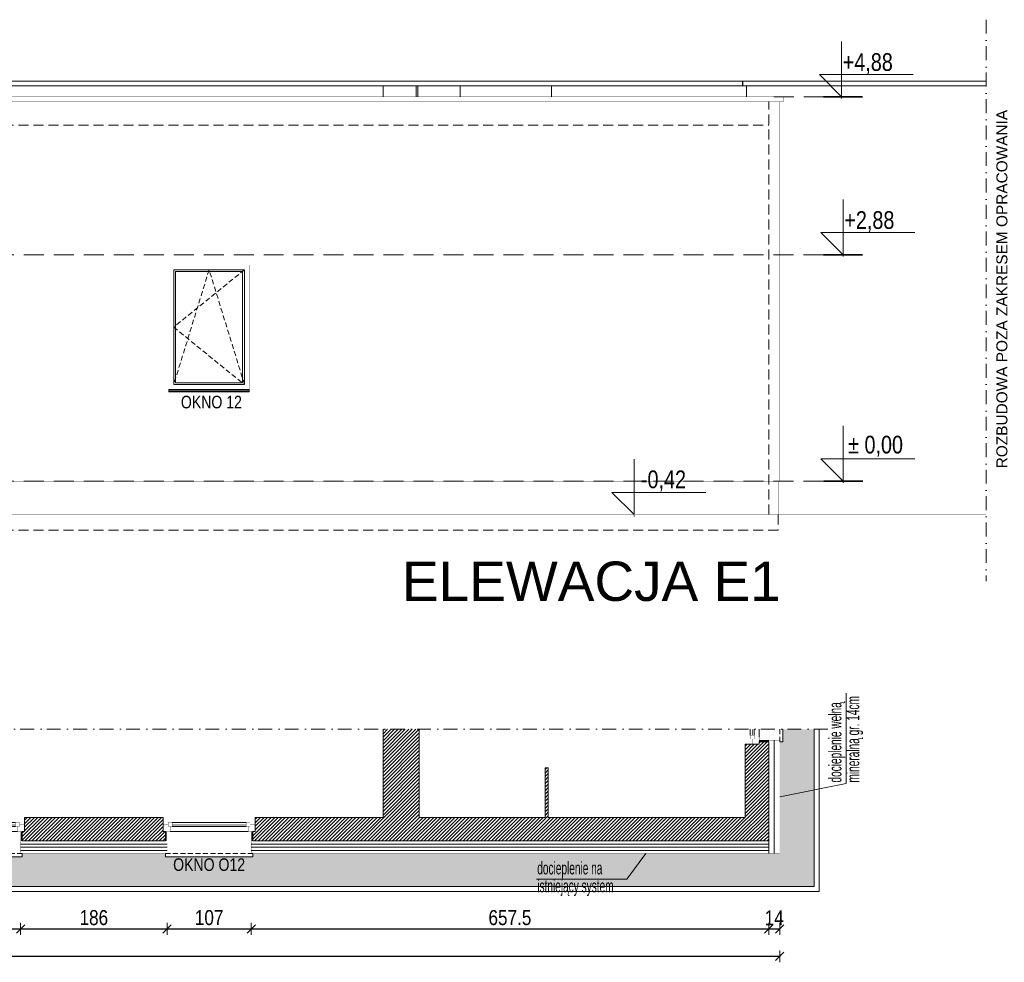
# Model space of a CAD drawing. Header units: millimetres. Extents: x 18880 to 99371, y -5529 to 27899.
# Tile 87 of 158: x 42874 to 44125, y 8270 to 9467. Entities that reach past the tile are written whole.
import ezdxf

# ---------------------------------------------------------------- set-up
doc = ezdxf.new("R2010")
doc.units = ezdxf.units.MM
doc.set_wipeout_variables(frame=1)
doc.linetypes.add('DASHED', pattern=[19.05, 12.7, -6.35])
doc.linetypes.add('Kropki i Kreski', pattern=[335.138881, 176.388884, -88.194442, 0, -70.555556])
for name, color, linetype, lineweight in [('AA_HATCH', 252, 'Continuous', 0), ('AA_IZOLACJA', 251, 'Continuous', 0), ('AA_OPIS', 2, 'Continuous', 0), ('AA_WIDOK', 254, 'Continuous', 0), ('AA_WYMIAROWANIE_WEW', 253, 'Continuous', 0), ('AP wymiary', 40, 'Continuous', 0), ('K_SCIANY', 90, 'Continuous', 20)]:
    doc.layers.add(name, color=color, linetype=linetype, lineweight=lineweight)
doc.styles.add('1', font='ARIALN.TTF')
doc.styles.add('ARIAL', font='arial.ttf')
doc.styles.add('DIM07', font='romans.shx', dxfattribs={"width": 0.7})
doc.styles.add('Dimensions', font='arial.ttf', dxfattribs={"width": 0.8})
doc.linetypes.add('BATTING', pattern='A,0.0001,-0.1,[134,ltypeshp.shx,S=0.1,R=0,X=-0.1,Y=0],-0.2,[134,ltypeshp.shx,S=0.1,R=180,X=0.1,Y=0],-0.1', length=0.4001)
doc.linetypes.add('STYROPIAN', pattern='A,0.000141,[1,styropian.shx,S=1,R=0,X=0,Y=0],-14.102004', length=14.102145)
doc.linetypes.add('ZIGZAG', pattern='A,0.00254,-5.08,[131,ltypeshp.shx,S=5.08,R=0,X=-5.08,Y=0],-10.16,[131,ltypeshp.shx,S=5.08,R=180,X=5.08,Y=0],-5.08', length=20.32254)
doc.dimstyles.new('1_50', dxfattribs={"dimscale": 10, "dimtxt": 1.9, "dimasz": 0.005, "dimexe": 0, "dimexo": 0, "dimgap": 0.45, "dimtad": 1, "dimdec": 4, "dimrnd": 0.5, "dimdsep": 46, "dimtxsty": '1', "dimblk1": 'DIM01', "dimblk2": 'DIM01', "dimsah": 1, "dimcen": 2, "dimdle": 25, "dimse1": 1, "dimse2": 1, "dimclrd": 1, "dimclrt": 2, "dimadec": 0, "dimazin": 0, "dimtfac": 0.66665, "dimtdec": 4, "dimtix": 1, "dimtmove": 0, "dimatfit": 3, "dimldrblk": 'DIM01', "dimfxl": 0, "dimtolj": 1, "dimtzin": 0, "dimarcsym": 0})
doc.dimstyles.new('Rzędne__wierzch', dxfattribs={"dimtxt": 15, "dimasz": 0.75, "dimexe": 8, "dimexo": 0, "dimgap": 0, "dimtad": 0, "dimjust": 2, "dimtih": 1, "dimtoh": 1, "dimlfac": 0.01, "dimzin": 1, "dimtxsty": 'Dimensions', "dimblk": 'KOTA', "dimcen": 0, "dimse1": 1, "dimse2": 1, "dimsd1": 1, "dimclrd": 256, "dimclre": 256, "dimclrt": 256, "dimazin": 0, "dimtfac": 1, "dimtofl": 0, "dimtmove": 2, "dimatfit": 2, "dimldrblk": 'NONE', "dimfxl": 1, "dimlwd": -1, "dimlwe": -1, "dimarcsym": 0})

# ---------------------------------------------------------------- blocks, each defined once
blk = doc.blocks.new('okno cc')
at = {"layer": 'AA_WIDOK', "color": 4, "const_width": 0.3}
for points in [[(-9, 117), (0, 117)], [(0, 0), (-9, 0)]]:
    blk.add_lwpolyline(points, dxfattribs=at)
at = {"layer": 'AA_WIDOK', "linetype": 'DASHED', "ltscale": 0.5}
blk.add_lwpolyline([(28, 3), (28, 114)], dxfattribs=at)
at = {"layer": 'AA_WIDOK', "color": 4}
blk.add_lwpolyline([(28, 3), (32, 3), (32, 114), (28, 114)], dxfattribs=at)
at = {"color": 4}
blk.add_wipeout([(-11.5, 105.5), (-6.5, 105.5), (-6.5, 108), (0, 108), (0, 9), (-6.5, 9), (-6.5, 11.5), (-11.5, 11.5)], dxfattribs=at).dxf.layer = 'AA_WIDOK'
at = {"layer": 'AA_IZOLACJA', "linetype": 'STYROPIAN', "ltscale": 0.2}
for points in [[(12, 113), (0, 113)], [(12, 4), (0, 4)]]:
    blk.add_lwpolyline(points, dxfattribs=at)
at = {"layer": 'AA_WIDOK', "color": 4, "const_width": 0.3}
for points in [[(-9, 110.5), (-9, 117)], [(0, 117), (0, 108)], [(-11.5, 105.5), (-11.5, 110.5)], [(-11.5, 110.5), (-6.5, 110.5)], [(-6.5, 105.5), (-11.5, 105.5)], [(-10, 11.5), (-10, 105.5)], [(-6.5, 110.5), (-9, 110.5)], [(-9, 11.5), (-9, 105.5)], [(-8, 11.5), (-8, 105.5)], [(-6.5, 108), (-6.5, 110.5)], [(-6.5, 110.5), (-6.5, 105.5)], [(0, 108), (-6.5, 108)], [(-11.5, 6.5), (-11.5, 11.5)], [(-11.5, 11.5), (-6.5, 11.5)], [(-6.5, 6.5), (-11.5, 6.5)], [(-9, 0), (-9, 6.5)], [(-9, 6.5), (-6.5, 6.5)], [(-6.5, 11.5), (-6.5, 6.5)], [(-6.5, 6.5), (-6.5, 9)], [(-6.5, 9), (0, 9)], [(0, 9), (0, 0)]]:
    blk.add_lwpolyline(points, dxfattribs=at)
at = {"layer": 'AA_WIDOK', "color": 4}
for points in [[(-11.5, 11.5), (-11.5, 105.5)], [(-11.5, 11.5), (-11.5, 105.5)], [(-6.5, 11.5), (-6.5, 105.5)], [(0, 108), (0, 9)]]:
    blk.add_lwpolyline(points, dxfattribs=at)
at = {"layer": 'AA_WIDOK', "const_width": 0.3}
for points in [[(28, 112), (0, 112)], [(28, 5), (0, 5)]]:
    blk.add_lwpolyline(points, dxfattribs=at)
blk = doc.blocks.new('etbvbve')
at = {"layer": 'AA_OPIS', "linetype": 'DASHED', "ltscale": 0.5}
blk.add_lwpolyline([(-6, -2), (-96, -75), (-6, -148), (-51, -2), (-96, -148)], dxfattribs=at)
at = {"layer": 'AA_WIDOK', "color": 255, "const_width": 0.3}
for points in [[(-102, -154), (-102, 4)], [(-102, 4), (0, 4)], [(0, 4), (0, -154)]]:
    blk.add_lwpolyline(points, dxfattribs=at)
at = {"layer": 'AA_WIDOK'}
for points in [[(-96, -148), (-96, -2)], [(-96, -2), (-6, -2)], [(-93.5, -4.5), (-93.5, -145.5)], [(-8.5, -4.5), (-93.5, -4.5)], [(-8.5, -145.5), (-8.5, -4.5)], [(-6, -2), (-6, -148)], [(-6, -148), (-96, -148)], [(-93.5, -145.5), (-8.5, -145.5)]]:
    blk.add_lwpolyline(points, dxfattribs=at)
at = {"layer": 'AA_WIDOK', "color": 4}
for points in [[(-102, -157), (-102, -154)], [(0, -154), (-102, -154)], [(0, -154.8), (-102, -154.8)], [(-102, -155.1), (-102, -155.3)], [(-102, -156.5), (0, -156.5)], [(-102, -157), (0, -157)], [(0, -157), (0, -154)], [(0, -155.3), (0, -155.1)]]:
    blk.add_lwpolyline(points, dxfattribs=at)
at = {"layer": 'AA_OPIS', "insert": (-48.1, -162.1), "char_height": 16, "width": 300, "attachment_point": 2, "style": 'ARIAL'}
blk.add_mtext('{\\W0.8;OKNO 12}', dxfattribs=at)
blk = doc.blocks.new('KOTA')
at = {"ltscale": 100}
blk.add_lwpolyline([(62.5, 0), (0, 0), (25, 25), (25, -81)], dxfattribs=at)
blk = doc.blocks.new('*D619')
at = {"layer": 'AA_WYMIAROWANIE_WEW', "transparency": 16777216}
blk.add_line((43920.5, 8878.5), (43920.5, 8879.6), dxfattribs=at)
at = {"layer": 'Defpoints', "color": 0, "transparency": 16777216}
for p in [(43920.5, 8880.7), (43936.7, 8880.7), (43948.2, 8873.2)]:
    blk.add_point(p, dxfattribs=at)
at = {"layer": 'AA_WYMIAROWANIE_WEW', "transparency": 16777216, "xscale": 1.125, "yscale": 1.125, "zscale": 1.125, "rotation": 90}
blk.add_blockref('KOTA', (43920.5, 8880.7), dxfattribs=at)
at = {"layer": 'AA_WYMIAROWANIE_WEW', "lineweight": 0, "transparency": 16777216, "insert": (43958.3, 8925), "char_height": 22.5, "attachment_point": 5, "style": 'Dimensions'}
blk.add_mtext(' %%P{\\fArial|b0|i0|c238|p34; }0,00', dxfattribs=at)
blk = doc.blocks.new('_None')
blk = doc.blocks.new('*D620')
at = {"layer": 'AA_WYMIAROWANIE_WEW', "transparency": 16777216}
blk.add_line((43920.5, 9166), (43920.5, 9167.1), dxfattribs=at)
at = {"layer": 'Defpoints', "color": 0, "transparency": 16777216}
for p in [(43920.5, 9168.2), (43930.2, 9168.2), (43895.7, 8880.7)]:
    blk.add_point(p, dxfattribs=at)
at = {"layer": 'AA_WYMIAROWANIE_WEW', "transparency": 16777216, "xscale": 1.125, "yscale": 1.125, "zscale": 1.125, "rotation": 90}
blk.add_blockref('KOTA', (43920.5, 9168.2), dxfattribs=at)
at = {"layer": 'AA_WYMIAROWANIE_WEW', "lineweight": 0, "transparency": 16777216, "insert": (43953.9, 9210.2), "char_height": 22.5, "attachment_point": 5, "style": 'Dimensions'}
blk.add_mtext('+2,88', dxfattribs=at)
blk = doc.blocks.new('*D621')
at = {"layer": 'AA_WYMIAROWANIE_WEW', "transparency": 16777216}
blk.add_line((43918.5, 9366.5), (43918.5, 9367.7), dxfattribs=at)
at = {"layer": 'Defpoints', "color": 0, "transparency": 16777216}
for p in [(43918.5, 9368.8), (43928.2, 9368.8), (43893.7, 8880.7)]:
    blk.add_point(p, dxfattribs=at)
at = {"layer": 'AA_WYMIAROWANIE_WEW', "transparency": 16777216, "xscale": 1.125, "yscale": 1.125, "zscale": 1.125, "rotation": 90}
blk.add_blockref('KOTA', (43918.5, 9368.8), dxfattribs=at)
at = {"layer": 'AA_WYMIAROWANIE_WEW', "lineweight": 0, "transparency": 16777216, "insert": (43951.9, 9410.8), "char_height": 22.5, "attachment_point": 5, "style": 'Dimensions'}
blk.add_mtext('+4,88', dxfattribs=at)
blk = doc.blocks.new('*D622')
at = {"layer": 'AA_WYMIAROWANIE_WEW', "transparency": 16777216}
blk.add_line((43655, 8836), (43655, 8837.1), dxfattribs=at)
at = {"layer": 'Defpoints', "color": 0, "transparency": 16777216}
for p in [(43650, 8838.2), (43655, 8838.2), (43617.5, 8729.2)]:
    blk.add_point(p, dxfattribs=at)
at = {"layer": 'AA_WYMIAROWANIE_WEW', "transparency": 16777216, "xscale": 1.125, "yscale": 1.125, "zscale": 1.125, "rotation": 90}
blk.add_blockref('KOTA', (43655, 8838.2), dxfattribs=at)
at = {"layer": 'AA_WYMIAROWANIE_WEW', "lineweight": 0, "transparency": 16777216, "insert": (43692.3, 8880.9), "char_height": 22.5, "attachment_point": 5, "style": 'Dimensions'}
blk.add_mtext('-0,42', dxfattribs=at)
blk = doc.blocks.new('DIM01')
at = {"color": 2}
blk.add_line((-106, -106), (106, 106), dxfattribs=at)
blk.add_line((0, -150), (0, 150))
blk = doc.blocks.new('*D917')
at = {"layer": 'AP wymiary', "color": 1, "lineweight": -2, "transparency": 16777216}
blk.add_line((42768.5, 8312.1), (42875.4, 8312.1), dxfattribs=at)
at = {"layer": 'Defpoints', "color": 0, "transparency": 16777216}
for p in [(42768.5, 8418.7), (42875.5, 8418.1), (42875.5, 8312.1)]:
    blk.add_point(p, dxfattribs=at)
at = {"layer": 'AP wymiary', "color": 1, "lineweight": -2, "transparency": 16777216, "xscale": 0.05, "yscale": 0.05, "zscale": 0.05, "rotation": 180}
blk.add_blockref('DIM01', (42768.5, 8312.1), dxfattribs=at)
at = {"layer": 'AP wymiary', "color": 1, "lineweight": -2, "transparency": 16777216, "xscale": 0.05, "yscale": 0.05, "zscale": 0.05}
blk.add_blockref('DIM01', (42875.5, 8312.1), dxfattribs=at)
at = {"layer": 'AP wymiary', "color": 2, "transparency": 16777216, "insert": (42822, 8326.3), "char_height": 19, "attachment_point": 5, "style": '1'}
blk.add_mtext('\\A1;107', dxfattribs=at)
blk = doc.blocks.new('*D918')
at = {"layer": 'AP wymiary', "color": 1, "lineweight": -2, "transparency": 16777216}
blk.add_line((42875.5, 8312.1), (43061.4, 8312.1), dxfattribs=at)
at = {"layer": 'Defpoints', "color": 0, "transparency": 16777216}
for p in [(43061.5, 8419.7), (42875.5, 8418.1), (43061.5, 8312.1)]:
    blk.add_point(p, dxfattribs=at)
at = {"layer": 'AP wymiary', "color": 1, "lineweight": -2, "transparency": 16777216, "xscale": 0.05, "yscale": 0.05, "zscale": 0.05, "rotation": 180}
blk.add_blockref('DIM01', (42875.5, 8312.1), dxfattribs=at)
at = {"layer": 'AP wymiary', "color": 1, "lineweight": -2, "transparency": 16777216, "xscale": 0.05, "yscale": 0.05, "zscale": 0.05}
blk.add_blockref('DIM01', (43061.5, 8312.1), dxfattribs=at)
at = {"layer": 'AP wymiary', "color": 2, "transparency": 16777216, "insert": (42968.5, 8326.3), "char_height": 19, "attachment_point": 5, "style": '1'}
blk.add_mtext('\\A1;186', dxfattribs=at)
blk = doc.blocks.new('*D919')
at = {"layer": 'AP wymiary', "color": 1, "lineweight": -2, "transparency": 16777216}
blk.add_line((43061.5, 8312.1), (43168.4, 8312.1), dxfattribs=at)
at = {"layer": 'Defpoints', "color": 0, "transparency": 16777216}
for p in [(43061.5, 8419.7), (43168.5, 8425.4), (43168.5, 8312.1)]:
    blk.add_point(p, dxfattribs=at)
at = {"layer": 'AP wymiary', "color": 1, "lineweight": -2, "transparency": 16777216, "xscale": 0.05, "yscale": 0.05, "zscale": 0.05, "rotation": 180}
blk.add_blockref('DIM01', (43061.5, 8312.1), dxfattribs=at)
at = {"layer": 'AP wymiary', "color": 1, "lineweight": -2, "transparency": 16777216, "xscale": 0.05, "yscale": 0.05, "zscale": 0.05}
blk.add_blockref('DIM01', (43168.5, 8312.1), dxfattribs=at)
at = {"layer": 'AP wymiary', "color": 2, "transparency": 16777216, "insert": (43115, 8326.3), "char_height": 19, "attachment_point": 5, "style": '1'}
blk.add_mtext('\\A1;107', dxfattribs=at)
blk = doc.blocks.new('*D920')
at = {"layer": 'AP wymiary', "color": 1, "lineweight": -2, "transparency": 16777216}
blk.add_line((43168.5, 8312.1), (43825.9, 8312.1), dxfattribs=at)
at = {"layer": 'Defpoints', "color": 0, "transparency": 16777216}
for p in [(43168.5, 8425.4), (43826, 8423.7), (43826, 8312.1)]:
    blk.add_point(p, dxfattribs=at)
at = {"layer": 'AP wymiary', "color": 1, "lineweight": -2, "transparency": 16777216, "xscale": 0.05, "yscale": 0.05, "zscale": 0.05, "rotation": 180}
blk.add_blockref('DIM01', (43168.5, 8312.1), dxfattribs=at)
at = {"layer": 'AP wymiary', "color": 1, "lineweight": -2, "transparency": 16777216, "xscale": 0.05, "yscale": 0.05, "zscale": 0.05}
blk.add_blockref('DIM01', (43826, 8312.1), dxfattribs=at)
at = {"layer": 'AP wymiary', "color": 2, "transparency": 16777216, "insert": (43497.2, 8326.3), "char_height": 19, "attachment_point": 5, "style": '1'}
blk.add_mtext('\\A1;657.5', dxfattribs=at)
blk = doc.blocks.new('*D921')
at = {"layer": 'AP wymiary', "color": 1, "lineweight": -2, "transparency": 16777216}
for p, q in [((43825.9, 8312.1), (43825.9, 8312.1)), ((43826, 8312.1), (43840, 8312.1)), ((43840, 8312.1), (43840.1, 8312.1))]:
    blk.add_line(p, q, dxfattribs=at)
at = {"layer": 'Defpoints', "color": 0, "transparency": 16777216}
for p in [(43826, 8423.7), (43840, 8419.9), (43840, 8312.1)]:
    blk.add_point(p, dxfattribs=at)
at = {"layer": 'AP wymiary', "color": 1, "lineweight": -2, "transparency": 16777216, "xscale": 0.05, "yscale": 0.05, "zscale": 0.05}
blk.add_blockref('DIM01', (43826, 8312.1), dxfattribs=at)
at = {"layer": 'AP wymiary', "color": 1, "lineweight": -2, "transparency": 16777216, "xscale": 0.05, "yscale": 0.05, "zscale": 0.05, "rotation": 180}
blk.add_blockref('DIM01', (43840, 8312.1), dxfattribs=at)
at = {"layer": 'AP wymiary', "color": 2, "transparency": 16777216, "insert": (43833, 8326.1), "char_height": 19, "attachment_point": 5, "style": '1'}
blk.add_mtext('\\A1;14', dxfattribs=at)
blk = doc.blocks.new('*D922')
at = {"layer": 'AP wymiary', "color": 1, "lineweight": -2, "transparency": 16777216}
blk.add_line((43839.9, 8277.2), (34218, 8277.2), dxfattribs=at)
at = {"layer": 'Defpoints', "color": 0, "transparency": 16777216}
for p in [(34218, 8407.7), (43840, 8407.7), (34218, 8277.2)]:
    blk.add_point(p, dxfattribs=at)
at = {"layer": 'AP wymiary', "color": 1, "lineweight": -2, "transparency": 16777216, "xscale": 0.05, "yscale": 0.05, "zscale": 0.05, "rotation": 180}
blk.add_blockref('DIM01', (34218, 8277.2), dxfattribs=at)
at = {"layer": 'AP wymiary', "color": 1, "lineweight": -2, "transparency": 16777216, "xscale": 0.05, "yscale": 0.05, "zscale": 0.05}
blk.add_blockref('DIM01', (43840, 8277.2), dxfattribs=at)
at = {"layer": 'AP wymiary', "color": 2, "transparency": 16777216, "insert": (39029, 8291.4), "char_height": 19, "attachment_point": 5, "style": '1'}
blk.add_mtext('\\A1;9622', dxfattribs=at)

msp = doc.modelspace()

# ---------------------------------------------------------------- hatches: boundary and pattern name
at = {"layer": 'AA_HATCH'}
h = msp.add_hatch(dxfattribs=at)
h.set_pattern_fill('ANSI31', color=256)
h.paths.add_polyline_path([(43825.98658, 8549.71376), (43813.98658, 8549.71376), (43813.98658, 8546.71376), (43804.98658, 8546.71376), (43795.98658, 8546.71376), (43795.98658, 8453.71376), (43545.98658, 8453.71376), (43545.98658, 8516.71376), (43541.98658, 8516.71376), (43541.98658, 8453.71376), (43381.98658, 8453.71376), (43381.98658, 8565.7087), (43335.98658, 8565.7087), (43335.98658, 8453.71376), (43173.48658, 8453.71376), (43173.48658, 8444.71376), (43173.48658, 8435.71376), (43170.48658, 8435.71376), (43170.48658, 8423.71376), (43825.98658, 8423.71376)])
h.paths.add_polyline_path([(43059.48658, 8435.71376), (43056.48658, 8435.71376), (43056.48658, 8444.71376), (43056.48658, 8453.71376), (42880.48658, 8453.71376), (42880.48658, 8444.71376), (42880.48658, 8435.71376), (42877.48658, 8435.71376), (42877.48658, 8423.71376), (43059.48658, 8423.71376)])
h.paths.add_polyline_path([(42763.48658, 8444.71376), (42763.48658, 8453.71376), (42643.98658, 8453.71376), (42643.98658, 8565.7087), (42594.98658, 8565.7087), (42594.98658, 8453.71376), (42438.48658, 8453.71376), (42438.48658, 8444.71376), (42438.48658, 8435.71376), (42435.48658, 8435.71376), (42435.48658, 8423.71376), (42766.48658, 8423.71376), (42766.48658, 8435.71376), (42763.48658, 8435.71376)])
h.paths.add_polyline_path([(42324.48658, 8435.71376), (42321.48658, 8435.71376), (42321.48658, 8444.71376), (42321.48658, 8453.71376), (42258.98658, 8453.71376), (42258.98658, 8565.7087), (42242.98658, 8565.7087), (42242.98658, 8453.71376), (42124.48658, 8453.71376), (42124.48658, 8444.71376), (42124.48658, 8435.71376), (42121.48658, 8435.71376), (42121.48658, 8423.71376), (42324.48658, 8423.71376)])
h.paths.add_polyline_path([(42007.48658, 8444.71376), (42007.48658, 8453.71376), (41950.98658, 8453.71376), (41950.98658, 8491.71376), (41941.98658, 8491.71376), (41932.98658, 8491.71376), (41932.98658, 8453.71376), (41932.98658, 8444.71376), (41932.98658, 8435.71376), (41929.98658, 8435.71376), (41929.98658, 8423.71376), (42010.48658, 8423.71376), (42010.48658, 8435.71376), (42007.48658, 8435.71376)])
h.paths.add_polyline_path([(41753.98658, 8453.71376), (41753.98658, 8503.71376), (41746.98658, 8503.71376), (41736.98658, 8503.71376), (41736.98658, 8453.71376), (41553.48658, 8453.71376), (41553.48658, 8444.71376), (41553.48658, 8435.71376), (41550.48658, 8435.71376), (41550.48658, 8423.71376), (41756.98658, 8423.71376), (41756.98658, 8435.71376), (41753.98658, 8435.71376), (41753.98658, 8444.71376)])
h.paths.add_polyline_path([(41436.48658, 8453.71376), (41306.98658, 8453.71376), (41306.98658, 8565.7087), (41289.98658, 8565.7087), (41289.98658, 8453.71376), (41248.48658, 8453.71376), (41248.48658, 8444.71376), (41248.48658, 8435.71376), (41245.48658, 8435.71376), (41245.48658, 8423.71376), (41439.48658, 8423.71376), (41439.48658, 8435.71376), (41436.48658, 8435.71376), (41436.48658, 8444.71376)])
h.paths.add_polyline_path([(41131.48658, 8444.71376), (41131.48658, 8453.71376), (41101.98658, 8453.71376), (41101.98658, 8565.7087), (41073.98658, 8565.7087), (41073.98658, 8423.71376), (41134.48658, 8423.71376), (41134.48658, 8435.71376), (41131.48658, 8435.71376)])

# ---------------------------------------------------------------- linework, layer by layer
at = {"layer": 'AA_IZOLACJA', "linetype": 'STYROPIAN', "ltscale": 0.2}
msp.add_lwpolyline([(43825.98658, 8550.71376), (43813.98658, 8550.71376)], dxfattribs=at)
at = {"layer": 'AA_IZOLACJA', "linetype": 'BATTING', "ltscale": 16}
msp.add_lwpolyline([(43832.98658, 8407.71376), (43832.98658, 8551.71376)], dxfattribs=at)
at = {"layer": 'AA_IZOLACJA'}
msp.add_lwpolyline([(43825.98658, 8423.71376), (43825.98658, 8407.71376)], dxfattribs=at)
at = {"layer": 'AA_OPIS', "linetype": 'Kropki i Kreski', "ltscale": 0.1}
for points in [[(44102.16332, 9466.68194), (44102.16332, 8753.55489)], [(34135.36318, 8565.7087), (43915.71972, 8565.7087)]]:
    msp.add_lwpolyline(points, dxfattribs=at)
at = {"layer": 'AA_OPIS'}
for points in [[(43839.98658, 8479.71376), (43924.4732, 8496.76157), (43924.4732, 8611.56128)], [(43669.75098, 8407.71376), (43645.5919, 8375.2508), (43530.7922, 8375.2508)]]:
    msp.add_lwpolyline(points, dxfattribs=at)
at = {"layer": 'AA_WIDOK'}
for points in [[(42632.98658, 9388.72152), (43792.9223, 9388.72152)], [(42661.98658, 9382.72152), (43335.98658, 9382.72152)], [(43335.98658, 9382.72152), (43377.98658, 9382.72152)], [(43335.98658, 9368.78391), (43335.98658, 9382.72152)], [(43377.98658, 9382.72152), (43379.98658, 9382.72152)], [(43377.98658, 9368.78391), (43377.98658, 9382.72152)], [(43379.98658, 9368.78391), (43379.98658, 9382.72152)], [(43379.98658, 9382.72152), (43433.98658, 9382.72152)], [(43433.98658, 9382.72152), (43433.98658, 9368.78391)], [(43549.98658, 9382.72152), (43433.98658, 9382.72152)], [(43549.98658, 9368.78391), (43549.98658, 9382.72152)], [(43549.98658, 9382.72152), (43792.9223, 9382.72152)]]:
    msp.add_lwpolyline(points, dxfattribs=at)
at = {"layer": 'AA_WIDOK', "color": 8}
for points in [[(43792.9223, 9388.72152), (43792.98658, 9388.72152)], [(43792.9223, 9382.72152), (43792.9223, 9388.72152)], [(43792.98658, 9388.72152), (44102.16332, 9388.72152)], [(43792.98658, 9382.72152), (43792.98658, 9388.72152)], [(43792.9223, 9382.72152), (43792.98658, 9382.72152)], [(43792.98658, 9382.72152), (44102.16332, 9382.72152)], [(43797.98658, 9368.78391), (43797.98658, 9382.72152)]]:
    msp.add_lwpolyline(points, dxfattribs=at)
at = {"layer": 'AA_WIDOK', "color": 4}
for points, const_width in [([(36071.98658, 9368.78391), (43844.98658, 9368.78391)], 0.5), ([(36071.98658, 9362.78391), (43844.98658, 9362.78391)], 0.5), ([(43844.98658, 9362.78391), (43844.98658, 9368.78391)], 0.5), ([(43802.48658, 8553.21376), (43802.48658, 8558.21376)], 0.3), ([(43802.48658, 8558.21376), (43807.48658, 8558.21376)], 0.3), ([(43803.98658, 8558.21376), (43803.98658, 8565.7087)], 0.3), ([(43804.98658, 8558.21376), (43804.98658, 8565.7087)], 0.3), ([(43805.98658, 8558.21376), (43805.98658, 8565.7087)], 0.3), ([(43807.48658, 8558.21376), (43807.48658, 8553.21376)], 0.3), ([(43807.48658, 8553.21376), (43802.48658, 8553.21376)], 0.3), ([(43804.98658, 8546.71376), (43804.98658, 8553.21376)], 0.3), ([(43804.98658, 8553.21376), (43807.48658, 8553.21376)], 0.3), ([(43813.98658, 8546.71376), (43804.98658, 8546.71376)], 0.3), ([(43807.48658, 8553.21376), (43807.48658, 8555.71376)], 0.3), ([(43807.48658, 8555.71376), (43813.98658, 8555.71376)], 0.3), ([(43813.98658, 8555.71376), (43813.98658, 8546.71376)], 0.3)]:
    msp.add_lwpolyline(points, dxfattribs=dict(at, const_width=const_width))
at = {"layer": 'AA_WIDOK', "color": 8, "linetype": 'DASHED'}
for points in [[(36071.98658, 9362.78391), (36071.98658, 9332.72152), (43825.98658, 9332.72152)], [(43825.98658, 8838.22152), (43825.98658, 9362.78391)], [(43837.98658, 8838.22152), (43837.98658, 8818.22152), (34219.98658, 8818.22152), (34219.98658, 8838.22152)]]:
    msp.add_lwpolyline(points, dxfattribs=at)
at = {"layer": 'AA_WIDOK', "color": 251, "linetype": 'DASHED', "lineweight": 0, "ltscale": 2}
for points in [[(43832.69489, 9368.78391), (43943.51867, 9368.78391)], [(43895.5195, 9168.22152), (34049.00732, 9168.22152)], [(43895.5195, 8880.72152), (34047.20168, 8880.72152)]]:
    msp.add_lwpolyline(points, dxfattribs=at)
at = {"layer": 'AA_WIDOK'}
for points, const_width in [([(43839.98658, 8880.72152), (43839.98658, 9362.78391)], 0.5), ([(43839.98658, 8880.72152), (41073.98658, 8880.72152)], 0.5), ([(43837.98658, 8838.22152), (43837.98658, 8880.72152)], 0.5), ([(43839.98658, 8551.71376), (43813.98658, 8551.71376)], 0.3)]:
    msp.add_lwpolyline(points, dxfattribs=dict(at, const_width=const_width))
at = {"layer": 'AA_WIDOK', "color": 1, "lineweight": 0, "ltscale": 0.1, "const_width": 2}
for points in [[(43945.5195, 9368.78391), (43895.5195, 9368.78391)], [(43945.5195, 9168.22152), (43895.5195, 9168.22152)], [(43945.71469, 8880.72152), (43895.71469, 8880.72152)]]:
    msp.add_lwpolyline(points, dxfattribs=at)
at = {"layer": 'AA_WIDOK', "color": 3, "const_width": 0.5}
msp.add_lwpolyline([(36031.98658, 8838.22152), (44102.16332, 8838.22152)], dxfattribs=at)
at = {"layer": 'AA_WIDOK', "color": 4}
for points in [[(43802.48658, 8558.21376), (43802.48658, 8565.7087)], [(43802.48658, 8558.21376), (43802.48658, 8565.7087)], [(43807.48658, 8558.21376), (43807.48658, 8565.7087)], [(43813.98658, 8565.7087), (43813.98658, 8555.71376)], [(43839.98658, 8549.71376), (43843.98658, 8549.71376), (43843.98658, 8565.7087)]]:
    msp.add_lwpolyline(points, dxfattribs=at)
at = {"layer": 'AA_WIDOK', "linetype": 'DASHED', "ltscale": 0.5}
msp.add_lwpolyline([(43839.98658, 8549.71376), (43839.98658, 8565.7087)], dxfattribs=at)
at = {"layer": 'K_SCIANY'}
for points in [[(43335.98658, 8565.7087), (43335.98658, 8453.71376), (43173.48658, 8453.71376), (43173.48658, 8444.71376), (43173.48658, 8435.71376), (43170.48658, 8435.71376), (43170.48658, 8423.71376), (43825.98658, 8423.71376), (43825.98658, 8549.71376), (43813.98658, 8549.71376), (43813.98658, 8546.71376), (43804.98658, 8546.71376), (43795.98658, 8546.71376), (43795.98658, 8453.71376), (43545.98658, 8453.71376), (43545.98658, 8516.71376)], [(43381.98658, 8453.71376), (43381.98658, 8565.7087)], [(43545.98658, 8516.71376), (43541.98658, 8516.71376)], [(43541.98658, 8516.71376), (43541.98658, 8453.71376)], [(43541.98658, 8453.71376), (43381.98658, 8453.71376)]]:
    msp.add_lwpolyline(points, dxfattribs=at)
msp.add_lwpolyline([(42880.48658, 8453.71376), (42880.48658, 8444.71376), (42880.48658, 8435.71376), (42877.48658, 8435.71376), (42877.48658, 8423.71376), (43059.48658, 8423.71376), (43059.48658, 8435.71376), (43056.48658, 8435.71376), (43056.48658, 8444.71376), (43056.48658, 8453.71376)], close=True, dxfattribs=at)

# ---------------------------------------------------------------- block references
at = {"layer": 'AA_HATCH'}
msp.add_blockref('etbvbve', (43165.98658, 9151.22152), dxfattribs=at)

# ---------------------------------------------------------------- texts
at = {"layer": 'AA_OPIS', "linetype": 'Continuous', "insert": (44129.50071, 9124.60986), "char_height": 14, "attachment_point": 8, "rotation": 90, "style": 'ARIAL'}
msp.add_mtext('ROZBUDOWA POZA ZAKRESEM OPRACOWANIA', dxfattribs=at)
at = {"layer": 'AA_OPIS', "insert": (43360.0576, 8778.56728), "char_height": 50, "width": 5325.4238542, "attachment_point": 1, "style": 'ARIAL'}
msp.add_mtext('\\A1;{\\pql;\\fArial|b0|i0|c238|p38;ELEWACJA E1}', dxfattribs=at)
at = {"layer": 'AA_OPIS', "insert": (43945.93602, 8497.92483), "char_height": 16, "width": 151.2593731, "attachment_point": 7, "rotation": 90, "line_spacing_factor": 0.85, "style": 'DIM07'}
msp.add_mtext('{\\fArial Narrow|b0|i0|c238|p34;docieplenie wełną mineralną gr. 14cm}', dxfattribs=at)
at = {"layer": 'AA_OPIS', "insert": (43531.95546, 8353.78798), "char_height": 16, "width": 151.2593731, "attachment_point": 7, "line_spacing_factor": 0.85, "style": 'DIM07'}
msp.add_mtext('{\\fArial Narrow|b0|i0|c238|p34;docieplenie na \\Pistniejący system}', dxfattribs=at)

# ---------------------------------------------------------------- dimensions: what is measured, and where the dimension line sits
at = {"layer": 'AA_WYMIAROWANIE_WEW', "lineweight": 0}
for base, p1, p2, picture, middle in [((43918.51867, 9368.78391), (43893.71386, 8880.72152), (43928.2306, 9368.78391), '*D621', (43951.85557, 9410.80151)), ((43920.5194958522, 9168.2215244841), (43895.7146865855, 8880.7215244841), (43930.231430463, 9168.2215244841), '*D620', (43953.8564014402, 9210.2391202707))]:
    dim = msp.add_linear_dim(base=base, p1=p1, p2=p2, angle=90, dimstyle='Rzędne__wierzch', override={"dimscale": 1.5, "dimpost": '+<>'}, dxfattribs=at)
    dim.commit()
    dim.dimension.update_dxf_attribs({"geometry": picture, "text_midpoint": middle, "dimtype": 160})
for base, p1, p2, text, override, picture, middle in [((43920.5195, 8880.72152), (43948.19972, 8873.16718), (43936.71469, 8880.72152), ' %%P{\\fArial|b0|i0|c238|p34; }0,00', {"dimscale": 1.5, "dimpost": '+ ~<>'}, '*D619', (43958.3464, 8925.0096)), ((43654.96097, 8838.22152), (43617.50367, 8729.22152), (43650.00466, 8838.22152), '-0,42', {"dimscale": 1.5, "dimpost": '- <>'}, '*D622', (43692.31513, 8880.86631))]:
    dim = msp.add_linear_dim(base=base, p1=p1, p2=p2, angle=90, text=text, dimstyle='Rzędne__wierzch', override=override, dxfattribs=at)
    dim.commit()
    dim.dimension.update_dxf_attribs({"geometry": picture, "text_midpoint": middle, "dimtype": 160})
at = {"layer": 'AP wymiary'}
dim = msp.add_linear_dim(base=(43839.98658, 8312.07714), p1=(43825.98658, 8423.71376), p2=(43839.98658, 8419.88709), dimstyle='1_50', override={"dimtmove": 1}, dxfattribs=at)
dim.commit()
dim.dimension.update_dxf_attribs({"geometry": '*D921', "text_midpoint": (43832.98658, 8326.11602)})

# ---------------------------------------------------------------- next in the draw order: block references
at = {"rotation": 270}
for p in [(42763.48658, 8435.71376), (43056.48658, 8435.71376)]:
    msp.add_blockref('okno cc', p, dxfattribs=at)

# ---------------------------------------------------------------- next in the draw order: hatches: boundary and pattern name
at = {"layer": 'AA_HATCH'}
h = msp.add_hatch(dxfattribs=at)
h.set_pattern_fill('AR-CONC', color=256, scale=0.1)
h.paths.add_polyline_path([(43883.98658, 8565.7087), (43843.98658, 8565.7087), (43843.98658, 8549.71376), (43839.98658, 8549.71376), (43839.98658, 8407.71376), (43170.48658, 8407.71376), (43170.48658, 8403.71376), (43059.48658, 8403.71376), (43059.48658, 8407.71376), (42877.48658, 8407.71376), (42877.48658, 8403.71376), (42824.91899, 8403.71376), (42824.91899, 8365.71376), (43883.98658, 8365.71376)])
h.paths.add_polyline_path([(42824.91899, 8403.71376), (42766.48658, 8403.71376), (42766.48658, 8407.71376), (42435.48658, 8407.71376), (42435.48658, 8403.71376), (42324.48658, 8403.71376), (42324.48658, 8407.71376), (42121.48658, 8407.71376), (42121.48658, 8403.71376), (42010.48658, 8403.71376), (42010.48658, 8407.71376), (41929.98658, 8407.71376), (41929.98658, 8403.71376), (41756.98658, 8403.71376), (41756.98658, 8407.71376), (41550.48658, 8407.71376), (41550.48658, 8403.71376), (41439.48658, 8403.71376), (41439.48658, 8407.71376), (41245.48658, 8407.71376), (41245.48658, 8403.71376), (41134.48658, 8403.71376), (41134.48658, 8407.71376), (40665.48658, 8407.71376), (40665.48658, 8405.71376), (40582.60157, 8405.71376), (40582.60157, 8365.71376), (42824.91899, 8365.71376)])
h.paths.add_polyline_path([(43065.31346, 8376.6933), (43164.73829, 8376.6933), (43164.73829, 8409.66465), (43065.31346, 8409.66465)], flags=24)
h.paths.add_polyline_path([(42769.81346, 8375.6933), (42869.23829, 8375.6933), (42869.23829, 8408.66465), (42769.81346, 8408.66465)], flags=9)
h.paths.add_polyline_path([(42332.81346, 8375.6933), (42432.23829, 8375.6933), (42432.23829, 8408.66465), (42332.81346, 8408.66465)], flags=9)
h.paths.add_polyline_path([(42016.31346, 8375.6933), (42115.73829, 8375.6933), (42115.73829, 8408.66465), (42016.31346, 8408.66465)], flags=9)
h.paths.add_polyline_path([(41140.31346, 8375.6933), (41239.73829, 8375.6933), (41239.73829, 8408.66465), (41140.31346, 8408.66465)], flags=9)
h.paths.add_polyline_path([(41445.31346, 8375.6933), (41544.73829, 8375.6933), (41544.73829, 8408.66465), (41445.31346, 8408.66465)], flags=9)
h.paths.add_polyline_path([(41793.75234, 8375.6933), (41893.17717, 8375.6933), (41893.17717, 8408.66465), (41793.75234, 8408.66465)], flags=9)
h.paths.add_polyline_path([(40543.77417, 8375.6933), (40643.199, 8375.6933), (40643.199, 8408.66465), (40543.77417, 8408.66465)], flags=9)

# ---------------------------------------------------------------- next in the draw order: linework, layer by layer
for points in [[(34167.98658, 8565.7087), (34167.98658, 8359.71376), (43889.98658, 8359.71376), (43889.98658, 8565.7087)], [(34173.98658, 8565.7087), (34173.98658, 8365.71376), (43883.98658, 8365.71376), (43883.98658, 8565.7087)]]:
    msp.add_lwpolyline(points, dxfattribs=at)
at = {"layer": 'AA_IZOLACJA', "linetype": 'ZIGZAG', "ltscale": 0.8}
for points in [[(42875.48658, 8419.71376), (43061.48658, 8419.71376)], [(43168.48658, 8419.71376), (43825.98658, 8419.71376)]]:
    msp.add_lwpolyline(points, dxfattribs=at)
at = {"layer": 'AA_IZOLACJA'}
for points in [[(43061.48658, 8415.71376), (42875.48658, 8415.71376)], [(43825.98658, 8415.71376), (43168.48658, 8415.71376)]]:
    msp.add_lwpolyline(points, dxfattribs=at)
at = {"layer": 'AA_IZOLACJA', "linetype": 'STYROPIAN', "ltscale": 0.8}
for points in [[(42875.48658, 8411.71376), (43061.48658, 8411.71376)], [(43168.48658, 8411.71376), (43825.98658, 8411.71376)]]:
    msp.add_lwpolyline(points, dxfattribs=at)
at = {"layer": 'AA_WIDOK', "const_width": 0.3}
for points in [[(43168.48658, 8407.71376), (43839.98658, 8407.71376), (43839.98658, 8551.71376)], [(42877.98658, 8407.71376), (43061.48658, 8407.71376)]]:
    msp.add_lwpolyline(points, dxfattribs=at)

# ---------------------------------------------------------------- next in the draw order: texts
at = {"layer": 'AA_OPIS', "insert": (43114.98658, 8401.71376), "char_height": 16, "width": 300, "attachment_point": 2, "style": 'ARIAL'}
msp.add_mtext('{\\W0.8;OKNO O12}', dxfattribs=at)

# ---------------------------------------------------------------- next in the draw order: dimensions: what is measured, and where the dimension line sits
at = {"layer": 'AP wymiary'}
for base, p1, p2, picture, middle in [((43061.48658, 8312.07714), (42875.48658, 8418.13504), (43061.48658, 8419.71376), '*D918', (42968.48658, 8326.27802)), ((43168.48658, 8312.07714), (43061.48658, 8419.71376), (43168.48658, 8425.40356), '*D919', (43114.98658, 8326.27802)), ((43825.98658, 8312.07714), (43168.48658, 8425.40356), (43825.98658, 8423.71376), '*D920', (43497.23658, 8326.27802)), ((42875.48658, 8312.07714), (42768.48658, 8418.74539), (42875.48658, 8418.13504), '*D917', (42821.98658, 8326.27802))]:
    dim = msp.add_linear_dim(base=base, p1=p1, p2=p2, dimstyle='1_50', override={"dimtmove": 1}, dxfattribs=at)
    dim.commit()
    dim.dimension.update_dxf_attribs({"geometry": picture, "text_midpoint": middle})
dim = msp.add_linear_dim(base=(34217.98658, 8277.16099), p1=(43839.98658, 8407.71376), p2=(34217.98658, 8407.71376), dimstyle='1_50', dxfattribs=at)
dim.commit()
dim.dimension.update_dxf_attribs({"geometry": '*D922', "text_midpoint": (39028.98658, 8291.36188)})

doc.saveas('drawing.dxf')
